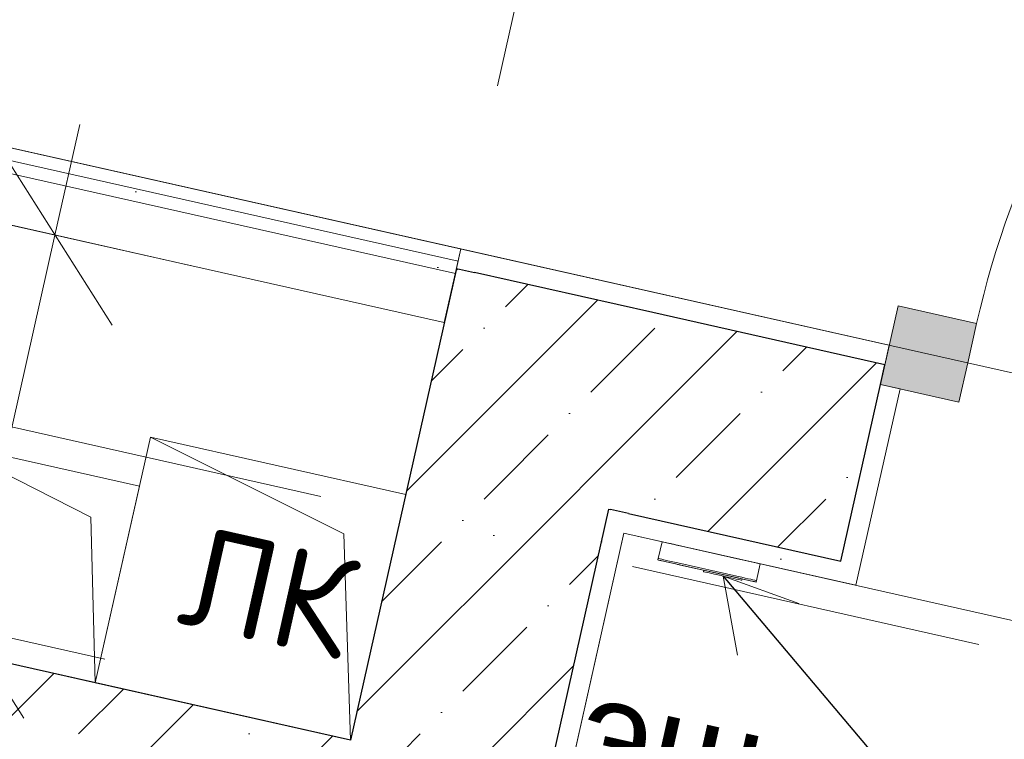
# Model space of a CAD drawing. Header units: millimetres. Extents: x -7218036 to -6523761, y 6117771 to 6337028.
# Tile 127 of 223: x -7151606 to -7150627, y 6136584 to 6137299. Entities that reach past the tile are written whole.
import ezdxf
from ezdxf.enums import TextEntityAlignment as Align

# ---------------------------------------------------------------- set-up
doc = ezdxf.new("R2010")
doc.units = ezdxf.units.MM
doc.header["$MEASUREMENT"] = 0
doc.linetypes.add('Штрихпунктирная', pattern=[670.277762, 352.777767, -176.388884, 0, -141.111112])
for name, color, linetype in [('S - квартира_помещение.АР', 7, 'Continuous'), ('S - МОП.АР', 7, 'Continuous'), ('АР-Стены_внутренние_пилоны.АР', 7, 'Continuous'), ('АР-Стены_Перегородки_шахты_.АР', 7, 'Continuous'), ('АР-Чертеж-Оси_Осевые размеры.АР', 7, 'Continuous'), ('АР-Чертеж-Размеры.АР', 7, 'Continuous'), ('ИОС-Шахты и отверстия.АР', 7, 'Continuous')]:
    doc.layers.add(name, color=color, linetype=linetype)
for name, color, linetype, lineweight in [('АР-Мебель_Оборудование_Технология.АР_Ном._пера__101', 252, 'Continuous', 0), ('АР-Стены_внутренние_пилоны.АР_Ном._пера__1', 7, 'Continuous', 15), ('АР-Стены_Перегородки_шахты_.АР_Ном._пера__1', 7, 'Continuous', 15), ('АР-Чертеж-Оси_Осевые размеры.АР_Ном._пера__120', 7, 'Continuous', 0), ('АР-Чертеж-Размеры.АР_Ном._пера__1', 7, 'Continuous', 0), ('Двери Archicad_Ном._пера__120', 7, 'Continuous', 0), ('ИОС-Шахты и отверстия.АР_Ном._пера__1', 7, 'Continuous', 0)]:
    doc.layers.add(name, color=color, linetype=linetype, lineweight=lineweight)
doc.styles.add('РЎР“Р•РќР•Р\xa0Р\x98Р\xa0_РЎРўР\x98Р›Р¬_2', font='GOTHIC.TTF')
doc.styles.add('РЎР“Р•РќР•Р\xa0Р\x98Р\xa0_РЎРўР\x98Р›Р¬_8', font='arial.ttf')
doc.styles.add('РЎР“Р•РќР•Р\xa0Р\x98Р\xa0_РЎРўР\x98Р›Р¬_9', font='txt')
doc.dimstyles.new('СГЕНЕРИР_СТИЛЬ__1', dxfattribs={"dimtxt": 150, "dimasz": 142.5, "dimexe": 0.18, "dimexo": 0.0625, "dimgap": 0, "dimtad": 1, "dimdec": 0, "dimzin": 0, "dimdsep": 46, "dimtxsty": 'РЎР“Р•РќР•Р\xa0Р\x98Р\xa0_РЎРўР\x98Р›Р¬_2', "dimblk": 'ARROWHEAD_6', "dimblk1": 'ARROWHEAD_6', "dimblk2": 'ARROWHEAD_6', "dimcen": 0.09, "dimse1": 1, "dimse2": 1, "dimclrd": 7, "dimclre": 7, "dimclrt": 7, "dimazin": 0, "dimtfac": 1, "dimtdec": 4, "dimtmove": 0, "dimatfit": 3, "dimfxl": 1, "dimtolj": 1, "dimtzin": 0, "dimarcsym": 0})
doc.dimstyles.new('СГЕНЕРИР_СТИЛЬ__2', dxfattribs={"dimtxt": 150, "dimasz": 142.5, "dimexe": 0.18, "dimexo": 0.0625, "dimgap": 0, "dimtad": 1, "dimdec": 0, "dimzin": 0, "dimdsep": 46, "dimtxsty": 'РЎР“Р•РќР•Р\xa0Р\x98Р\xa0_РЎРўР\x98Р›Р¬_2', "dimblk": 'ARROWHEAD_6', "dimblk1": 'ARROWHEAD_6', "dimblk2": 'ARROWHEAD_6', "dimcen": 0.09, "dimse1": 1, "dimse2": 1, "dimclrd": 7, "dimclre": 7, "dimclrt": 7, "dimazin": 0, "dimtfac": 1, "dimtdec": 4, "dimtmove": 2, "dimatfit": 3, "dimfxl": 1, "dimtolj": 1, "dimtzin": 0, "dimarcsym": 0})
doc.dimstyles.new('СГЕНЕРИР_СТИЛЬ__6', dxfattribs={"dimtxt": 0.18, "dimasz": 76, "dimexe": 0.18, "dimexo": 0.0625, "dimgap": 0, "dimtad": 0, "dimtih": 1, "dimtoh": 1, "dimdec": 4, "dimzin": 0, "dimdsep": 46, "dimcen": 0.09, "dimadec": 0, "dimazin": 0, "dimtfac": 1, "dimtdec": 4, "dimtmove": 0, "dimatfit": 3, "dimldrblk": 'ARROWHEAD_14', "dimfxl": 1, "dimtolj": 1, "dimtzin": 0, "dimarcsym": 0})
pattern_1 = [(45, (-6566190.34, 6562677.8), (-84.852814, 84.852814), []), (45, (-6566232.77, 6562720.22), (-84.852814, 84.852814), [90, -30, 0, -30])]
pattern_2 = [(45, (-6566190.34, 6563027.8), (-111.369318, 111.369318), [0, -105, 0, -157.5]), (110, (-6565840.34, 6563027.8), (148.001588, 53.868173), [0, -77, 0, -133])]
pattern_3 = [(0, (-6566190.34, 6562677.795), (0, 75), [0, -75])]

# ---------------------------------------------------------------- blocks, each defined once
blk = doc.blocks.new('Стена_25_7', base_point=(-7151193.81, 6136451.97))
at = {"layer": 'АР-Стены_внутренние_пилоны.АР', "linetype": 'Continuous', "lineweight": 0, "true_color": 0x000000}
h = blk.add_hatch(dxfattribs=at)
h.set_pattern_fill('ЖЕЛЕЗОБЕТОН__PROJECT__0007', color=18, style=0, pattern_type=2)
h.set_pattern_definition(pattern_1)
h.paths.add_polyline_path([(-7153774.79, 6137144.35), (-7153818.62, 6136949.22), (-7151320.86, 6136388.26), (-7151277.03, 6136583.4)])
at = {"layer": 'АР-Стены_внутренние_пилоны.АР_Ном._пера__1', "color": 7, "linetype": 'Continuous', "lineweight": 30, "flags": 128}
blk.add_lwpolyline([(-7151277.03, 6136583.4), (-7153774.79, 6137144.35)], dxfattribs=at)
blk = doc.blocks.new('Стена_28_7', base_point=(-7151193.81, 6136451.97))
at = {"layer": 'АР-Стены_внутренние_пилоны.АР', "linetype": 'Continuous', "lineweight": 0, "true_color": 0x000000}
h = blk.add_hatch(dxfattribs=at)
h.set_pattern_fill('ЖЕЛЕЗОБЕТОН__PROJECT__0007', color=18, style=0, pattern_type=2)
h.set_pattern_definition(pattern_1)
h.paths.add_polyline_path([(-7151171.85, 6137051.74), (-7151215.68, 6136856.6), (-7151020.54, 6136812.77), (-7151020.14, 6136814.55), (-7151153.97, 6137047.72)])
h = blk.add_hatch(dxfattribs=at)
h.set_pattern_fill('ЖЕЛЕЗОБЕТОН__PROJECT__0007', color=18, style=0, pattern_type=2)
h.set_pattern_definition(pattern_1)
h.paths.add_polyline_path([(-7150976.71, 6137007.91), (-7151153.97, 6137047.72), (-7151020.14, 6136814.55)])
h = blk.add_hatch(dxfattribs=at)
h.set_pattern_fill('ЖЕЛЕЗОБЕТОН__PROJECT__0007', color=18, style=0, pattern_type=2)
h.set_pattern_definition(pattern_1)
h.paths.add_polyline_path([(-7151215.68, 6136856.6), (-7151277.03, 6136583.4), (-7151081.89, 6136539.58), (-7151020.54, 6136812.77)])
h = blk.add_hatch(dxfattribs=at)
h.set_pattern_fill('ШТУКАТУРКА__ГИПС_01_0007', color=18, style=0, pattern_type=2)
h.set_pattern_definition(pattern_2)
h.paths.add_polyline_path([(-7151024.92, 6136793.26), (-7151005.41, 6136788.88), (-7151018.91, 6136812.41), (-7151020.54, 6136812.77)])
h = blk.add_hatch(dxfattribs=at)
h.set_pattern_fill('ШТУКАТУРКА__ГИПС_01_0007', color=18, style=0, pattern_type=2)
h.set_pattern_definition(pattern_2)
h.paths.add_polyline_path([(-7151018.91, 6136812.41), (-7151005.41, 6136788.88), (-7151001.02, 6136808.39)])
h = blk.add_hatch(dxfattribs=at)
h.set_pattern_fill('ШТУКАТУРКА__ГИПС_01_0007', color=18, style=0, pattern_type=2)
h.set_pattern_definition(pattern_2)
h.paths.add_polyline_path([(-7151024.92, 6136793.26), (-7151125.72, 6136344.44), (-7151106.2, 6136340.05), (-7151005.41, 6136788.88)])
at = {"layer": 'АР-Стены_внутренние_пилоны.АР_Ном._пера__1', "color": 7, "linetype": 'Continuous', "lineweight": 30}
for p, q in [((-7151171.85, 6137051.74), (-7151153.97, 6137047.72)), ((-7150976.71, 6137007.91), (-7151153.97, 6137047.72)), ((-7151081.89, 6136539.58), (-7151020.54, 6136812.77)), ((-7151020.54, 6136812.77), (-7151018.91, 6136812.41)), ((-7151001.02, 6136808.39), (-7151018.91, 6136812.41)), ((-7151125.72, 6136344.44), (-7151081.89, 6136539.58))]:
    blk.add_line(p, q, dxfattribs=at)
at = {"layer": 'АР-Стены_внутренние_пилоны.АР_Ном._пера__1', "color": 7, "linetype": 'Continuous', "lineweight": 30, "flags": 128}
blk.add_lwpolyline([(-7151171.85, 6137051.74), (-7151277.03, 6136583.4)], dxfattribs=at)
at = {"layer": 'АР-Стены_внутренние_пилоны.АР_Ном._пера__1', "color": 7, "linetype": 'Continuous', "lineweight": 0, "flags": 128}
blk.add_lwpolyline([(-7151106.2, 6136340.05), (-7151005.41, 6136788.88)], dxfattribs=at)
blk = doc.blocks.new('Стена_44_7', base_point=(-7151178.43, 6137022.47))
at = {"layer": 'АР-Стены_Перегородки_шахты_.АР', "linetype": 'Continuous', "lineweight": 0, "true_color": 0x000000}
h = blk.add_hatch(dxfattribs=at)
h.set_pattern_fill('ШТУКАТУРКА__ГИПС_03_0007', color=18, style=0, pattern_type=2)
h.set_pattern_definition(pattern_3)
h.paths.add_polyline_path([(-7151167.47, 6137071.25), (-7153665.23, 6137632.21), (-7153667.97, 6137620.02), (-7151170.21, 6137059.05)])
h = blk.add_hatch(dxfattribs=at)
h.set_pattern_fill('ШТУКАТУРКА__ГИПС_03_0007', color=18, style=0, pattern_type=2)
h.set_pattern_definition(pattern_3)
h.paths.add_polyline_path([(-7151170.21, 6137059.05), (-7153667.97, 6137620.02), (-7153670.71, 6137607.82), (-7151172.95, 6137046.86)])
at = {"layer": 'АР-Стены_Перегородки_шахты_.АР_Ном._пера__1', "color": 7, "linetype": 'Continuous', "lineweight": 0}
for p, q in [((-7151170.21, 6137059.05), (-7153667.97, 6137620.02)), ((-7151172.95, 6137046.86), (-7153670.71, 6137607.82))]:
    blk.add_line(p, q, dxfattribs=at)
at = {"layer": 'АР-Стены_Перегородки_шахты_.АР_Ном._пера__1', "color": 7, "linetype": 'Continuous', "lineweight": 0, "flags": 128}
for points in [[(-7151167.47, 6137071.25), (-7153665.23, 6137632.21)], [(-7153681.67, 6137559.04), (-7151183.9, 6136998.07)], [(-7151183.9, 6136998.07), (-7151167.47, 6137071.25)]]:
    blk.add_lwpolyline(points, dxfattribs=at)
blk = doc.blocks.new('Металлическая Дверь 23[27]_7', base_point=(-6566190.34, 6562677.79))
at = {"layer": 'Двери Archicad_Ном._пера__120', "linetype": 'Continuous', "lineweight": 0, "true_color": 0xffffff}
blk.add_hatch(color=7, dxfattribs=at).paths.add_polyline_path([(-7150672.47, 6136919.08), (-7150663.7, 6136958.11), (-7150654.94, 6136997.14), (-7150732.99, 6137014.67), (-7150750.52, 6136936.61)])
at = {"layer": 'Двери Archicad_Ном._пера__120', "color": 7, "linetype": 'Continuous', "lineweight": 0}
for p, q in [((-7150732.99, 6137014.67), (-7150750.52, 6136936.61)), ((-7150654.94, 6136997.14), (-7150732.99, 6137014.67)), ((-7150663.7, 6136958.11), (-7150654.94, 6136997.14)), ((-7150746.14, 6136956.13), (-7150741.76, 6136975.64)), ((-7150746.14, 6136956.13), (-7150741.76, 6136975.64)), ((-7150750.52, 6136936.61), (-7150746.14, 6136956.13)), ((-7150750.52, 6136936.61), (-7150746.14, 6136956.13)), ((-7150672.47, 6136919.08), (-7150663.7, 6136958.11)), ((-7150750.52, 6136936.61), (-7150672.47, 6136919.08)), ((-7150731.01, 6136932.23), (-7150774.83, 6136737.09)), ((-7150794.35, 6136741.47), (-7150774.83, 6136737.09))]:
    blk.add_line(p, q, dxfattribs=at)
blk.add_arc((-7149786.57, 6136802.12), 890, 347.34218, 167.34218, dxfattribs=at)
blk = doc.blocks.new('Стена_161_7', base_point=(-7149564.31, 6136588.21))
at = {"layer": 'АР-Стены_внутренние_пилоны.АР', "linetype": 'Continuous', "lineweight": 0, "true_color": 0x000000}
h = blk.add_hatch(dxfattribs=at)
h.set_pattern_fill('ШТУКАТУРКА__ГИПС_01_0007', color=18, style=0, pattern_type=2)
h.set_pattern_definition(pattern_2)
h.paths.add_polyline_path([(-7151171.85, 6137051.74), (-7151153.97, 6137047.72), (-7151167.47, 6137071.25)])
h = blk.add_hatch(dxfattribs=at)
h.set_pattern_fill('ШТУКАТУРКА__ГИПС_01_0007', color=18, style=0, pattern_type=2)
h.set_pattern_definition(pattern_2)
h.paths.add_polyline_path([(-7151167.47, 6137071.25), (-7151153.97, 6137047.72), (-7150746.14, 6136956.13), (-7150741.76, 6136975.64)])
h = blk.add_hatch(dxfattribs=at)
h.set_pattern_fill('ЖЕЛЕЗОБЕТОН__PROJECT__0007', color=18, style=0, pattern_type=2)
h.set_pattern_definition(pattern_1)
h.paths.add_polyline_path([(-7150976.71, 6137007.91), (-7151020.14, 6136814.55), (-7151018.91, 6136812.41), (-7150789.96, 6136760.99), (-7150750.52, 6136936.61), (-7150746.14, 6136956.13)])
h = blk.add_hatch(dxfattribs=at)
h.set_pattern_fill('ШТУКАТУРКА__ГИПС_01_0007', color=18, style=0, pattern_type=2)
h.set_pattern_definition(pattern_2)
h.paths.add_polyline_path([(-7150794.35, 6136741.47), (-7150774.83, 6136737.09), (-7150731.01, 6136932.23), (-7150750.52, 6136936.61), (-7150789.96, 6136760.99)])
h = blk.add_hatch(dxfattribs=at)
h.set_pattern_fill('ЖЕЛЕЗОБЕТОН__PROJECT__0007', color=18, style=0, pattern_type=2)
h.set_pattern_definition(pattern_1)
h.paths.add_polyline_path([(-7151018.91, 6136812.41), (-7151020.14, 6136814.55), (-7151020.54, 6136812.77)])
h = blk.add_hatch(dxfattribs=at)
h.set_pattern_fill('ШТУКАТУРКА__ГИПС_01_0007', color=18, style=0, pattern_type=2)
h.set_pattern_definition(pattern_2)
h.paths.add_polyline_path([(-7151001.02, 6136808.39), (-7151005.41, 6136788.88), (-7150794.35, 6136741.47), (-7150789.96, 6136760.99)])
at = {"layer": 'АР-Стены_внутренние_пилоны.АР_Ном._пера__1', "color": 7, "linetype": 'Continuous', "lineweight": 30}
for p, q in [((-7151171.85, 6137051.74), (-7151153.97, 6137047.72)), ((-7150976.71, 6137007.91), (-7151153.97, 6137047.72)), ((-7150746.14, 6136956.13), (-7150976.71, 6137007.91)), ((-7150750.52, 6136936.61), (-7150746.14, 6136956.13)), ((-7150789.96, 6136760.99), (-7150750.52, 6136936.61)), ((-7151020.54, 6136812.77), (-7151018.91, 6136812.41)), ((-7151001.02, 6136808.39), (-7151018.91, 6136812.41)), ((-7151001.02, 6136808.39), (-7150789.96, 6136760.99))]:
    blk.add_line(p, q, dxfattribs=at)
at = {"layer": 'АР-Стены_внутренние_пилоны.АР_Ном._пера__1', "color": 7, "linetype": 'Continuous', "lineweight": 0}
for p, q in [((-7150746.14, 6136956.13), (-7150741.76, 6136975.64)), ((-7150750.52, 6136936.61), (-7150731.01, 6136932.23)), ((-7150731.01, 6136932.23), (-7150774.83, 6136737.09)), ((-7150794.35, 6136741.47), (-7150774.83, 6136737.09))]:
    blk.add_line(p, q, dxfattribs=at)
at = {"layer": 'АР-Стены_внутренние_пилоны.АР_Ном._пера__1', "color": 7, "linetype": 'Continuous', "lineweight": 0, "flags": 128}
for points in [[(-7151167.47, 6137071.25), (-7151171.85, 6137051.74)], [(-7150741.76, 6136975.64), (-7151167.47, 6137071.25)], [(-7151005.41, 6136788.88), (-7150794.35, 6136741.47)]]:
    blk.add_lwpolyline(points, dxfattribs=at)
at = {"layer": 'Двери Archicad_Ном._пера__120', "color": 7, "linetype": 'Continuous', "lineweight": 0}
blk.add_blockref('Металлическая Дверь 23[27]_7', (-6566190.34, 6562677.79), dxfattribs=at)
blk = doc.blocks.new('Дверной звонок[32]_7', base_point=(-7150967.55, 6136780.37))
at = {"layer": 'АР-Мебель_Оборудование_Технология.АР_Ном._пера__101', "color": 252, "linetype": 'Continuous', "lineweight": 0}
for p, q in [((-7150967.55, 6136780.37), (-7150971.29, 6136763.71)), ((-7150967.55, 6136780.37), (-7150966.96, 6136780.24)), ((-7150966.96, 6136780.24), (-7150965.79, 6136779.98)), ((-7150965.79, 6136779.98), (-7150964.08, 6136779.59)), ((-7150964.08, 6136779.59), (-7150961.89, 6136779.1)), ((-7150961.89, 6136779.1), (-7150959.27, 6136778.51)), ((-7150959.27, 6136778.51), (-7150956.32, 6136777.85)), ((-7150956.32, 6136777.85), (-7150953.11, 6136777.13)), ((-7150953.11, 6136777.13), (-7150949.75, 6136776.37)), ((-7150949.75, 6136776.37), (-7150948.04, 6136775.99)), ((-7150948.04, 6136775.99), (-7150889.5, 6136762.84)), ((-7150971.29, 6136763.71), (-7150971.61, 6136762.29)), ((-7150971.61, 6136762.29), (-7150971.02, 6136762.15)), ((-7150971.29, 6136763.71), (-7150970.7, 6136763.58)), ((-7150971.02, 6136762.15), (-7150969.85, 6136761.89)), ((-7150970.7, 6136763.58), (-7150969.53, 6136763.32)), ((-7150969.85, 6136761.89), (-7150968.15, 6136761.51)), ((-7150969.53, 6136763.32), (-7150967.83, 6136762.93)), ((-7150968.15, 6136761.51), (-7150965.95, 6136761.01)), ((-7150967.83, 6136762.93), (-7150965.63, 6136762.44)), ((-7150965.95, 6136761.01), (-7150963.34, 6136760.43)), ((-7150965.63, 6136762.44), (-7150963.02, 6136761.85)), ((-7150963.34, 6136760.43), (-7150960.38, 6136759.76)), ((-7150963.02, 6136761.85), (-7150960.06, 6136761.19)), ((-7150960.06, 6136761.19), (-7150956.85, 6136760.47)), ((-7150956.85, 6136760.47), (-7150953.49, 6136759.71)), ((-7150889.5, 6136762.84), (-7150887.79, 6136762.46)), ((-7150887.79, 6136762.46), (-7150884.43, 6136761.7)), ((-7150884.43, 6136761.7), (-7150881.22, 6136760.98)), ((-7150881.22, 6136760.98), (-7150878.26, 6136760.32)), ((-7150878.26, 6136760.32), (-7150875.65, 6136759.73)), ((-7150960.38, 6136759.76), (-7150957.17, 6136759.04)), ((-7150957.17, 6136759.04), (-7150953.81, 6136758.29)), ((-7150953.81, 6136758.29), (-7150952.1, 6136757.9)), ((-7150953.49, 6136759.71), (-7150951.78, 6136759.33)), ((-7150952.1, 6136757.9), (-7150893.56, 6136744.76)), ((-7150951.78, 6136759.33), (-7150893.24, 6136746.18)), ((-7150925.86, 6136752.01), (-7150926.18, 6136750.58)), ((-7150926.18, 6136750.58), (-7150925.6, 6136750.45)), ((-7150925.6, 6136750.45), (-7150924.47, 6136750.2)), ((-7150924.47, 6136750.2), (-7150922.81, 6136749.83)), ((-7150875.65, 6136759.73), (-7150873.45, 6136759.24)), ((-7150869.98, 6136758.46), (-7150873.72, 6136741.8)), ((-7150873.45, 6136759.24), (-7150871.74, 6136758.86)), ((-7150871.74, 6136758.86), (-7150870.58, 6136758.59)), ((-7150870.58, 6136758.59), (-7150869.98, 6136758.46)), ((-7150922.81, 6136749.83), (-7150920.68, 6136749.35)), ((-7150920.68, 6136749.35), (-7150918.14, 6136748.78)), ((-7150918.14, 6136748.78), (-7150915.27, 6136748.13)), ((-7150915.27, 6136748.13), (-7150912.15, 6136747.43)), ((-7150912.15, 6136747.43), (-7150908.88, 6136746.7)), ((-7150908.88, 6136746.7), (-7150905.57, 6136745.95)), ((-7150905.57, 6136745.95), (-7150902.3, 6136745.22)), ((-7150902.3, 6136745.22), (-7150899.18, 6136744.52)), ((-7150899.18, 6136744.52), (-7150896.31, 6136743.87)), ((-7150896.31, 6136743.87), (-7150893.77, 6136743.3)), ((-7150893.77, 6136743.3), (-7150891.64, 6136742.83)), ((-7150893.56, 6136744.76), (-7150891.85, 6136744.37)), ((-7150893.24, 6136746.18), (-7150891.53, 6136745.8)), ((-7150891.85, 6136744.37), (-7150888.49, 6136743.62)), ((-7150891.64, 6136742.83), (-7150889.98, 6136742.45)), ((-7150891.53, 6136745.8), (-7150888.17, 6136745.05)), ((-7150889.98, 6136742.45), (-7150888.85, 6136742.2)), ((-7150888.85, 6136742.2), (-7150888.27, 6136742.07)), ((-7150888.49, 6136743.62), (-7150885.28, 6136742.9)), ((-7150887.95, 6136743.5), (-7150888.27, 6136742.07)), ((-7150888.17, 6136745.05), (-7150884.96, 6136744.33)), ((-7150885.28, 6136742.9), (-7150882.32, 6136742.23)), ((-7150884.96, 6136744.33), (-7150882, 6136743.66)), ((-7150882.32, 6136742.23), (-7150879.71, 6136741.65)), ((-7150882, 6136743.66), (-7150879.39, 6136743.07)), ((-7150879.71, 6136741.65), (-7150877.51, 6136741.15)), ((-7150879.39, 6136743.07), (-7150877.19, 6136742.58)), ((-7150877.51, 6136741.15), (-7150875.81, 6136740.77)), ((-7150877.19, 6136742.58), (-7150875.48, 6136742.2)), ((-7150875.81, 6136740.77), (-7150874.64, 6136740.51)), ((-7150875.48, 6136742.2), (-7150874.32, 6136741.94)), ((-7150874.64, 6136740.51), (-7150874.04, 6136740.37)), ((-7150874.32, 6136741.94), (-7150873.72, 6136741.8)), ((-7150873.72, 6136741.8), (-7150874.04, 6136740.37))]:
    blk.add_line(p, q, dxfattribs=at)
at = {"layer": 'АР-Мебель_Оборудование_Технология.АР_Ном._пера__101', "color": 252, "linetype": 'Continuous', "lineweight": 0, "flags": 128}
for points in [[(-7150971.61, 6136762.29), (-7150874.04, 6136740.37), (-7150869.98, 6136758.46), (-7150967.55, 6136780.37)], [(-7150893.56, 6136744.76), (-7150891.85, 6136744.37), (-7150888.49, 6136743.62), (-7150887.95, 6136743.5), (-7150888.27, 6136742.07), (-7150888.85, 6136742.2), (-7150889.98, 6136742.45), (-7150891.64, 6136742.83), (-7150893.77, 6136743.3), (-7150896.31, 6136743.87), (-7150899.18, 6136744.52), (-7150902.3, 6136745.22), (-7150905.57, 6136745.95), (-7150908.88, 6136746.7), (-7150912.15, 6136747.43), (-7150915.27, 6136748.13), (-7150918.14, 6136748.78), (-7150920.68, 6136749.35), (-7150922.81, 6136749.83), (-7150924.47, 6136750.2), (-7150925.6, 6136750.45), (-7150926.18, 6136750.58), (-7150925.86, 6136752.01)]]:
    blk.add_lwpolyline(points, close=True, dxfattribs=at)
blk = doc.blocks.new('*D520', base_point=(-6566190.34, 6562677.79))
at = {"layer": 'АР-Чертеж-Размеры.АР_Ном._пера__1', "color": 7, "linetype": 'Continuous', "lineweight": 0, "transparency": 16777216}
for p, q in [((-7151518.23, 6137608.52), (-7151579.86, 6137334.1)), ((-7151638.66, 6137414.57), (-7151459.44, 6137528.05)), ((-7151549.05, 6137471.31), (-7151695.4, 6137504.18)), ((-7151069.44, 6137507.72), (-7151131.07, 6137233.31)), ((-7151100.26, 6137370.52), (-7151549.05, 6137471.31)), ((-7151189.87, 6137313.77), (-7151010.65, 6137427.26)), ((-7150990.49, 6137345.86), (-7151100.26, 6137370.52))]:
    blk.add_line(p, q, dxfattribs=at)
at = {"layer": 'АР-Чертеж-Размеры.АР_Ном._пера__1', "color": 7, "lineweight": 0, "transparency": 16777216, "insert": (-7151020.51, 6137383.35), "char_height": 150, "attachment_point": 7, "rotation": 347.34216, "style": 'РЎР“Р•РќР•Р\xa0Р\x98Р\xa0_РЎРўР\x98Р›Р¬_2'}
blk.add_mtext('\\A1;{\\pql;\\fCentury Gothic|b0|i0|c204|p0;\\W1.000000;460}', dxfattribs=at)
blk = doc.blocks.new('ARROWHEAD_6')
at = {"color": 0, "linetype": 'Continuous', "lineweight": 0}
for p, q in [((-0.5, -0.5), (0.5, 0.5)), ((0, 0), (-1, 0))]:
    blk.add_line(p, q, dxfattribs=at)
blk = doc.blocks.new('*D521', base_point=(-6566190.34, 6562677.79))
at = {"layer": 'АР-Чертеж-Размеры.АР_Ном._пера__1', "color": 7, "linetype": 'Continuous', "lineweight": 0, "transparency": 16777216}
for p, q in [((-7151695.4, 6137504.18), (-7152671.1, 6137723.31)), ((-7151664.59, 6137641.39), (-7151726.22, 6137366.97)), ((-7151785.02, 6137447.44), (-7151605.79, 6137560.92)), ((-7151638.66, 6137414.57), (-7151459.44, 6137528.05)), ((-7151549.05, 6137471.31), (-7151695.4, 6137504.18))]:
    blk.add_line(p, q, dxfattribs=at)
blk = doc.blocks.new('*D522', base_point=(-6566190.34, 6562677.79))
at = {"layer": 'АР-Чертеж-Размеры.АР_Ном._пера__1', "color": 7, "linetype": 'Continuous', "lineweight": 0, "transparency": 16777216}
for p, q in [((-7152581.49, 6137780.05), (-7152760.71, 6137666.56)), ((-7151695.4, 6137504.18), (-7152671.1, 6137723.31)), ((-7151664.59, 6137641.39), (-7151726.22, 6137366.97)), ((-7151785.02, 6137447.44), (-7151605.79, 6137560.92))]:
    blk.add_line(p, q, dxfattribs=at)
at = {"layer": 'АР-Чертеж-Размеры.АР_Ном._пера__1', "color": 7, "lineweight": 0, "transparency": 16777216, "char_height": 150, "attachment_point": 7, "rotation": 347.34216, "style": 'РЎР“Р•РќР•Р\xa0Р\x98Р\xa0_РЎРўР\x98Р›Р¬_2'}
for s, insert in [('\\A1;{\\pql;\\fCentury Gothic|b0|i0|c204|p0;\\W1.000000;150}', (-7151741.4, 6137760.49)), ('\\A1;{\\pql;\\fCentury Gothic|b0|i0|c204|p0;\\W1.000000;1\xa0000}', (-7152434.6, 6137700.94))]:
    blk.add_mtext(s, dxfattribs=dict(at, insert=insert))
blk = doc.blocks.new('*D608', base_point=(-6566190.34, 6562677.79))
at = {"layer": 'АР-Чертеж-Размеры.АР_Ном._пера__1', "color": 7, "linetype": 'Continuous', "lineweight": 0, "transparency": 16777216}
for p, q in [((-7150474, 6136784.83), (-7150498.66, 6136675.07)), ((-7150441.92, 6136585.46), (-7150555.4, 6136764.68)), ((-7150635.86, 6136705.89), (-7150361.45, 6136644.25)), ((-7150498.66, 6136675.07), (-7150866.82, 6135035.9)), ((-7150810.08, 6134946.29), (-7150923.56, 6135125.52)), ((-7151004.03, 6135066.72), (-7150729.62, 6135005.09)), ((-7150866.82, 6135035.9), (-7151176.94, 6133655.18))]:
    blk.add_line(p, q, dxfattribs=at)
at = {"layer": 'АР-Чертеж-Размеры.АР_Ном._пера__1', "color": 7, "lineweight": 0, "transparency": 16777216, "insert": (-7150769.94, 6135604.14), "char_height": 150, "attachment_point": 7, "rotation": 77.34107, "style": 'РЎР“Р•РќР•Р\xa0Р\x98Р\xa0_РЎРўР\x98Р›Р¬_2'}
blk.add_mtext('\\A1;{\\pql;\\fCentury Gothic|b0|i0|c204|p0;\\W1.000000;1\xa0680}', dxfattribs=at)
blk = doc.blocks.new('ARROWHEAD_14')
at = {"color": 0, "linetype": 'Continuous', "lineweight": 0}
blk.add_line((0, 0), (-1, 0), dxfattribs=at)
at = {"color": 0, "linetype": 'Continuous', "lineweight": 0, "flags": 128}
blk.add_lwpolyline([(-0.9093, 0.525), (0, 0), (-0.9093, -0.525)], dxfattribs=at)
blk = doc.blocks.new('Символ Проема в Полу 21[94]_7', base_point=(-7151277.03, 6136583.4))
at = {"layer": 'ИОС-Шахты и отверстия.АР_Ном._пера__1', "color": 7, "linetype": 'Continuous', "lineweight": 0, "flags": 128}
for points in [[(-7151283.79, 6136788.36), (-7151475.93, 6136884.3), (-7151530.71, 6136640.38), (-7151277.03, 6136583.4)], [(-7151277.03, 6136583.4), (-7151222.25, 6136827.33), (-7151475.93, 6136884.3), (-7151283.79, 6136788.36)]]:
    blk.add_lwpolyline(points, close=True, dxfattribs=at)
blk = doc.blocks.new('Символ Проема в Полу 21[99]_7', base_point=(-7151530.71, 6136640.38))
at = {"layer": 'ИОС-Шахты и отверстия.АР_Ном._пера__1', "color": 7, "linetype": 'Continuous', "lineweight": 0, "flags": 128}
for points in [[(-7151535.16, 6136804.95), (-7151682.02, 6136879.35), (-7151725.85, 6136684.21), (-7151530.71, 6136640.38)], [(-7151530.71, 6136640.38), (-7151486.88, 6136835.52), (-7151682.02, 6136879.35), (-7151535.16, 6136804.95)]]:
    blk.add_lwpolyline(points, close=True, dxfattribs=at)
blk = doc.blocks.new('Стандартный Маркер Сетки[101]_7', base_point=(-7215418.61, 6151224.55))
at = {"layer": 'АР-Чертеж-Оси_Осевые размеры.АР_Ном._пера__120', "color": 7, "linetype": 'Штрихпунктирная', "lineweight": 0}
blk.add_line((-7214442.92, 6151005.42), (-7135501.72, 6133275.64), dxfattribs=at)
at = {"layer": 'АР-Чертеж-Оси_Осевые размеры.АР_Ном._пера__120', "color": 7, "lineweight": 0, "style": 'РЎР“Р•РќР•Р\xa0Р\x98Р\xa0_РЎРўР\x98Р›Р¬_2'}
for tag, p in [('AC_MarkerText_1_0', (-7215836.53, 6151515.2)), ('AC_MarkerText_1_1', (-7133968.24, 6133128.02))]:
    blk.add_attdef(tag, text='', height=350, rotation=347.34172, dxfattribs=at).set_placement(p, align=Align.TOP_CENTER)
blk = doc.blocks.new('Стандартный Маркер Сетки[104]_7', base_point=(-7215418.61, 6151224.55))
at = {"layer": 'АР-Чертеж-Оси_Осевые размеры.АР_Ном._пера__120', "color": 7, "linetype": 'Штрихпунктирная', "lineweight": 0}
blk.add_line((-7214442.92, 6151005.42), (-7135501.72, 6133275.64), dxfattribs=at)
at = {"layer": 'АР-Чертеж-Оси_Осевые размеры.АР_Ном._пера__120', "color": 7, "lineweight": 0, "style": 'РЎР“Р•РќР•Р\xa0Р\x98Р\xa0_РЎРўР\x98Р›Р¬_2'}
for tag, p in [('AC_MarkerText_1_0', (-7215836.53, 6151515.2)), ('AC_MarkerText_1_1', (-7133968.24, 6133128.02))]:
    blk.add_attdef(tag, text='', height=350, rotation=347.34172, dxfattribs=at).set_placement(p, align=Align.TOP_CENTER)
blk = doc.blocks.new('Стандартный Маркер Сетки[107]_7', base_point=(-7215418.61, 6151224.55))
at = {"layer": 'АР-Чертеж-Оси_Осевые размеры.АР_Ном._пера__120', "color": 7, "linetype": 'Штрихпунктирная', "lineweight": 0}
blk.add_line((-7214442.92, 6151005.42), (-7135501.72, 6133275.64), dxfattribs=at)
at = {"layer": 'АР-Чертеж-Оси_Осевые размеры.АР_Ном._пера__120', "color": 7, "lineweight": 0, "style": 'РЎР“Р•РќР•Р\xa0Р\x98Р\xa0_РЎРўР\x98Р›Р¬_2'}
for tag, p in [('AC_MarkerText_1_0', (-7215836.53, 6151515.2)), ('AC_MarkerText_1_1', (-7133968.24, 6133128.02))]:
    blk.add_attdef(tag, text='', height=350, rotation=347.34172, dxfattribs=at).set_placement(p, align=Align.TOP_CENTER)
blk = doc.blocks.new('Стандартный Маркер Сетки[110]_7', base_point=(-7215418.61, 6151224.55))
at = {"layer": 'АР-Чертеж-Оси_Осевые размеры.АР_Ном._пера__120', "color": 7, "linetype": 'Штрихпунктирная', "lineweight": 0}
blk.add_line((-7214442.92, 6151005.42), (-7135501.72, 6133275.64), dxfattribs=at)
at = {"layer": 'АР-Чертеж-Оси_Осевые размеры.АР_Ном._пера__120', "color": 7, "lineweight": 0, "style": 'РЎР“Р•РќР•Р\xa0Р\x98Р\xa0_РЎРўР\x98Р›Р¬_2'}
for tag, p in [('AC_MarkerText_1_0', (-7215836.53, 6151515.2)), ('AC_MarkerText_1_1', (-7133968.24, 6133128.02))]:
    blk.add_attdef(tag, text='', height=350, rotation=347.34172, dxfattribs=at).set_placement(p, align=Align.TOP_CENTER)
blk = doc.blocks.new('*D714', base_point=(-6566190.34, 6562677.79))
at = {"layer": 'АР-Чертеж-Размеры.АР_Ном._пера__1', "color": 7, "linetype": 'Continuous', "lineweight": 0, "transparency": 16777216}
for p, q in [((-7151546.11, 6137194.71), (-7151570.77, 6137084.94)), ((-7151514.02, 6136995.33), (-7151627.51, 6137174.55)), ((-7151707.97, 6137115.76), (-7151433.56, 6137054.12)), ((-7151570.77, 6137084.94), (-7151658.42, 6136694.67)), ((-7151715.16, 6136784.29), (-7151601.68, 6136605.06)), ((-7151795.63, 6136725.49), (-7151521.22, 6136663.86)), ((-7151658.42, 6136694.67), (-7151683.08, 6136584.91))]:
    blk.add_line(p, q, dxfattribs=at)
at = {"layer": 'АР-Чертеж-Размеры.АР_Ном._пера__1', "color": 7, "lineweight": 0, "transparency": 16777216, "insert": (-7151676.75, 6136749.97), "char_height": 150, "attachment_point": 7, "rotation": 77.34107, "style": 'РЎР“Р•РќР•Р\xa0Р\x98Р\xa0_РЎРўР\x98Р›Р¬_2'}
blk.add_mtext('\\A1;{\\pql;\\fCentury Gothic|b0|i0|c204|p0;\\W1.000000;400}', dxfattribs=at)

msp = doc.modelspace()

# ---------------------------------------------------------------- linework, layer by layer
at = {"layer": 'S - квартира_помещение.АР', "color": 254, "linetype": 'Continuous', "lineweight": 0, "true_color": 0xd8d8d8, "flags": 128}
msp.add_lwpolyline([(-7149117.541, 6133192.545), (-7148876.484, 6134265.845), (-7150076.535, 6134535.372), (-7149639.357, 6136481.942), (-7151005.364, 6136788.739), (-7151110.551, 6136320.399), (-7151695.97, 6136451.868), (-7151959.037, 6135280.774), (-7151080.454, 6135084.926), (-7151390.806, 6133703.154)], close=True, dxfattribs=at)
at = {"layer": 'S - МОП.АР', "color": 254, "linetype": 'Continuous', "lineweight": 0, "true_color": 0xdadada, "flags": 128}
msp.add_lwpolyline([(-7146382.639, 6138251.176), (-7150295.038, 6139130.552), (-7150435.659, 6138504.918), (-7156748.015, 6139923.651), (-7157089.913, 6138401.333), (-7147162.243, 6136171.746), (-7146974.894, 6137005.953), (-7146677.305, 6136939.12)], close=True, dxfattribs=at)

# ---------------------------------------------------------------- block references
at = {"layer": 'АР-Мебель_Оборудование_Технология.АР_Ном._пера__101', "color": 252, "linetype": 'Continuous', "lineweight": 0}
msp.add_blockref('Дверной звонок[32]_7', (-7150967.553, 6136780.372), dxfattribs=at)
at = {"layer": 'АР-Стены_внутренние_пилоны.АР', "color": 7, "lineweight": 0}
for name, p in [('Стена_161_7', (-7149564.307, 6136588.213)), ('Стена_25_7', (-7151193.81, 6136451.971)), ('Стена_28_7', (-7151193.81, 6136451.971))]:
    msp.add_blockref(name, p, dxfattribs=at)
at = {"layer": 'АР-Стены_Перегородки_шахты_.АР', "color": 7, "lineweight": 0}
msp.add_blockref('Стена_44_7', (-7151178.427, 6137022.466), dxfattribs=at)
at = {"layer": 'АР-Чертеж-Оси_Осевые размеры.АР', "color": 8, "linetype": 'Continuous', "lineweight": 15}
for name in ['Стандартный Маркер Сетки[101]_7', 'Стандартный Маркер Сетки[104]_7', 'Стандартный Маркер Сетки[107]_7', 'Стандартный Маркер Сетки[110]_7']:
    msp.add_blockref(name, (-7215418.612, 6151224.553), dxfattribs=at)
at = {"layer": 'ИОС-Шахты и отверстия.АР', "color": 7, "linetype": 'Continuous', "lineweight": 0}
for name, p in [('Символ Проема в Полу 21[99]_7', (-7151530.714, 6136640.379)), ('Символ Проема в Полу 21[94]_7', (-7151277.033, 6136583.401))]:
    msp.add_blockref(name, p, dxfattribs=at)

# ---------------------------------------------------------------- texts
at = {"layer": 'ИОС-Шахты и отверстия.АР_Ном._пера__1', "color": 7, "linetype": 'Continuous', "lineweight": 0, "insert": (-7151358.532, 6136730.406), "char_height": 100, "attachment_point": 5, "rotation": 347.341263, "style": 'РЎР“Р•РќР•Р\xa0Р\x98Р\xa0_РЎРўР\x98Р›Р¬_9'}
msp.add_mtext('\\A1;{\\pqc;\\fISOCPEUR|b1|i0|c204|p0;\\W1.000000;ЛК}', dxfattribs=at)
at = {"layer": 'ИОС-Шахты и отверстия.АР_Ном._пера__1', "color": 7, "linetype": 'Continuous', "lineweight": 0, "insert": (-7150969.523, 6136516.573), "char_height": 100, "attachment_point": 5, "rotation": 347.34265, "line_spacing_factor": 0.754318, "style": 'РЎР“Р•РќР•Р\xa0Р\x98Р\xa0_РЎРўР\x98Р›Р¬_8'}
msp.add_mtext('\\A1;{\\pqc;\\fArial|b0|i0|c204|p0;\\W1.000000;эщ\\P\\pqc;\\fArial|b0|i0|c204|p0;\\W1.000000;сс}', dxfattribs=at)

# ---------------------------------------------------------------- dimensions: what is measured, and where the dimension line sits
at = {"layer": 'АР-Чертеж-Размеры.АР', "color": 7, "linetype": 'Continuous', "lineweight": 0}
for base, p1, p2, angle, dimstyle, picture, middle, turn in [((-7152671.1, 6137723.306), (-7151779.05, 6137131.733), (-7152754.744, 6137350.87), 167.34216, 'СГЕНЕРИР_СТИЛЬ__1', '*D522', (-7152167.103, 6137717.731), 347.34216), ((-7151695.403, 6137504.178), (-7151632.695, 6137098.865), (-7151779.05, 6137131.733), 167.34216, 'СГЕНЕРИР_СТИЛЬ__1', '*D521', (-7151557.892, 6137796.141), 347.34216), ((-7151549.049, 6137471.309), (-7151183.905, 6136998.074), (-7151632.695, 6137098.865), 167.34216, 'СГЕНЕРИР_СТИЛЬ__1', '*D520', (-7150837.003, 6137419.008), 347.34216), ((-7151658.422, 6136694.673), (-7152432.785, 6137278.556), (-7151866.705, 6136741.455), 257.341068, 'СГЕНЕРИР_СТИЛЬ__2', '*D714', (-7151712.4, 6136933.48), 77.341068), ((-7150866.824, 6135035.904), (-7150351.668, 6136642.055), (-7151080.689, 6135083.94), 257.341068, 'СГЕНЕРИР_СТИЛЬ__1', '*D608', (-7150786.729, 6135871.637), 77.341068)]:
    dim = msp.add_linear_dim(base=base, p1=p1, p2=p2, angle=angle, dimstyle=dimstyle, dxfattribs=at)
    dim.commit()
    dim.dimension.update_dxf_attribs({"geometry": picture, "text_midpoint": middle, "dimtype": 160, "text_rotation": turn})

# ---------------------------------------------------------------- leaders
at = {"layer": 'АР-Мебель_Оборудование_Технология.АР_Ном._пера__101', "color": 252, "linetype": 'Continuous', "lineweight": 0, "annotation_type": 0, "has_hookline": 1, "hookline_direction": 0, "text_width": 509.098, "horizontal_direction": (0.975697, -0.219125, 0)}
msp.add_leader([(-7150906.665, 6136746.2), (-7150667.505, 6136462.948), (-7150593.352, 6136446.294)], dimstyle='СГЕНЕРИР_СТИЛЬ__6', dxfattribs=at)

doc.saveas('drawing.dxf')
